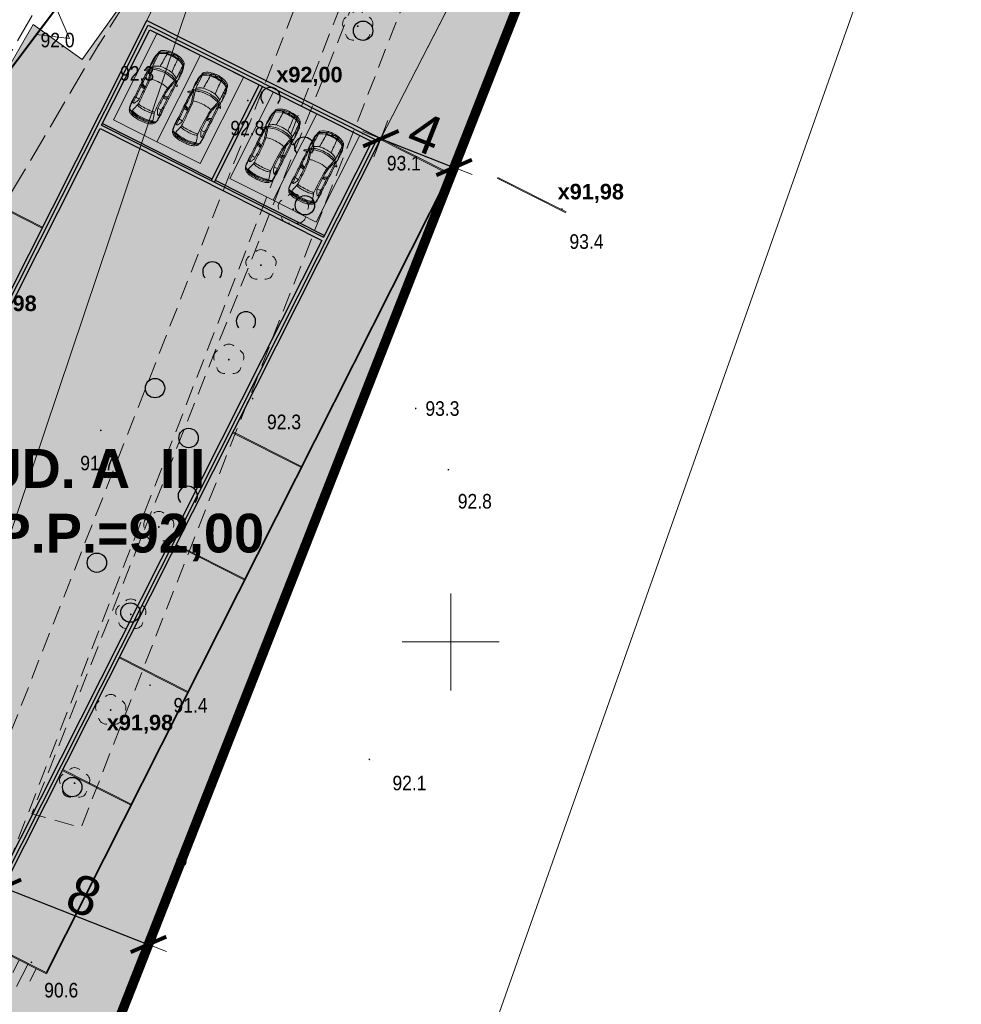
# Model space of a CAD drawing. Header units: metres. Extents: x 6539540 to 6543249, y 5894370 to 5895874.
# Tile 64 of 91: x 6542243 to 6542291, y 5895080 to 5895131. Entities that reach past the tile are written whole.
import ezdxf

# ---------------------------------------------------------------- set-up
doc = ezdxf.new("R2010")
doc.units = ezdxf.units.M
for name, pattern in [('1.0_0.5', [1.5, 1, -0.5]), ('1.5_0.5', [2, 1.5, -0.5]), ('219-500', [0]), ('CONTINOUS', [0]), ('DASHED', [0.75, 0.5, -0.25])]:
    doc.linetypes.add(name, pattern=pattern)
for name, color, linetype in [('202-punkt graniczny', 7, 'Continuous'), ('219-działka ewidencyjna', 7, 'Continuous'), ('drzewo liściaste', 7, 'Continuous'), ('jezdnia', 7, 'Continuous'), ('pikieta naturalna', 7, 'Continuous'), ('pikieta naturalna-Atr2', 7, 'Continuous'), ('przewód kanalizacyjny', 7, 'Continuous'), ('Ramki i opis wydruku', 7, 'Continuous'), ('Wstawianie ramki sekcyjnej z opisem', 7, 'Continuous'), ('zadrzewienie  zakrzewienie', 7, 'Continuous')]:
    doc.layers.add(name, color=color, linetype=linetype)
for name, color, linetype, lineweight in [('A-BALKONY', 7, 'Continuous', 9), ('A-BUDYNKI', 1, 'Continuous', 30), ('A-OPIS', 4, 'Continuous', 20), ('A-OZNACZENIA', 7, 'Continuous', 15), ('A-PZT', 4, 'Continuous', 9), ('A-SAMOCHÓD BLOK', 251, 'Continuous', 5), ('A-WYMIAR', 8, 'Continuous', 5), ('SKARPA', 7, 'Continuous', 5)]:
    doc.layers.add(name, color=color, linetype=linetype, lineweight=lineweight)
doc.layers.add('A-ZIELŃ - PROJ -B', color=7, linetype='Continuous', lineweight=13, true_color=0x91c200)
doc.styles.add('ARIAL', font='arial.ttf')
doc.styles.add('Arial Narrow', font='ARIALN.TTF')
doc.dimstyles.new('A-PZT', dxfattribs={"dimtxt": 2, "dimasz": 0.1, "dimexe": 0, "dimexo": 0.625, "dimgap": 0.1, "dimtad": 1, "dimdec": 0, "dimtxsty": 'ARIAL', "dimblk": 'ZNACZNIK-A', "dimcen": -1, "dimclrt": 9, "dimadec": 0, "dimazin": 0, "dimtfac": 1, "dimtdec": 0, "dimtmove": 0, "dimatfit": 3, "dimldrblk": 'ZNACZNIK-A', "dimfxl": 1, "dimfxlon": 1, "dimarcsym": 0})

# ---------------------------------------------------------------- blocks, each defined once
blk = doc.blocks.new('samochod')
at = {"linetype": 'ByBlock'}
for points in [[(-3.845, 0.403, -0.086767), (-3.744, 0.626)], [(-3.753, 0.478, -0.151008), (-3.718, 0.538, -0.20352), (-3.604, 0.559)], [(-3.744, 0.626, -0.214566), (-3.594, 0.732)], [(-3.742, 0.237, -0.075801), (-3.663, 0.56)], [(-3.711, 0.542, -0.03042), (-3.594, 0.732)], [(-3.589, 0.733, -0.057635), (-3.587, 0.723, -0.143867), (-3.595, 0.694, 0.025995), (-3.663, 0.56)], [(-3.658, 0.414, -0.066429), (-3.604, 0.559)], [(-3.604, 0.559, -0.009121), (-3.274, 0.463)], [(-3.526, 0.76, 0.131207), (-3.594, 0.732, -0.02454), (-3.568, 0.735)], [(-3.568, 0.735, 0.083003), (-3.544, 0.742, -0.085883), (-3.525, 0.747)], [(-3.526, 0.76, -0.024586), (-3.235, 0.782)], [(-3.525, 0.747, -0.01452), (-3.108, 0.768)], [(-3.235, 0.782, -0.020587), (-2.974, 0.782)], [(-3.21, 0.639, -0.148654), (-3.222, 0.656, -0.071376), (-3.227, 0.697, -0.270727), (-3.192, 0.752, -0.055729), (-3.108, 0.768)], [(-2.904, 0.703, -0.001842), (-3.227, 0.697)], [(-3.027, 0.536, -0.023787), (-3.21, 0.639)], [(-3.108, 0.768, -0.000044), (-2.733, 0.774)], [(-2.924, 0.512, -0.092739), (-3.027, 0.536)], [(-2.974, 0.782, -0.059494), (-2.885, 0.772)], [(-2.924, 0.512, -0.014545), (-2.904, 0.703)], [(-2.322, 0.508, -0.011512), (-2.924, 0.512)], [(-2.904, 0.703, -0.00739), (-2.303, 0.719)], [(-2.733, 0.774, -0.007797), (-1.435, 0.781)], [(-2.322, 0.508, -0.040671), (-2.303, 0.719)], [(-2.054, 0.517, -0.0247), (-2.322, 0.508)], [(-1.366, 0.72, -0.000836), (-2.303, 0.719)], [(-2.27, 0.508, -0.074158), (-2.216, 0.719)], [(-2.216, 0.719, -0.072307), (-2.208, 0.782)], [(-2.216, 0.509, -0.136307), (-2.131, 0.719)], [(-1.765, 0.55, -0.048139), (-2.054, 0.517)], [(-1.519, 0.618, -0.029786), (-1.765, 0.55)], [(-1.246, 0.63, -0.014658), (-1.756, 0.488)], [(-1.519, 0.618, -0.011382), (-1.385, 0.659)], [(-1.467, 0.861, -0.063774), (-1.471, 0.873, -0.310485), (-1.468, 0.879, -0.207869), (-1.438, 0.884, -0.195671), (-1.38, 0.846)], [(-1.467, 0.861, -0.010692), (-1.435, 0.781)], [(-1.435, 0.781, -0.010577), (-1.418, 0.755)], [(-1.337, 0.778, -0.150692), (-1.331, 0.745, -0.22621), (-1.344, 0.727, -0.440783), (-1.385, 0.732, 0.032607), (-1.393, 0.742, 0.151689), (-1.405, 0.747, -0.172986), (-1.418, 0.755)], [(-1.251, 0.704, -0.02526), (-1.385, 0.659)], [(-1.38, 0.846, -0.026137), (-1.337, 0.778)], [(-1.356, 0.721, -0.008977), (-1.225, 0.723)], [(-1.337, 0.778, -0.000092), (-1.14, 0.774)], [(-1.2, 0.776, -0.144479), (-1.225, 0.723, -0.158201), (-1.251, 0.704, -0.261552), (-1.184, 0.647)], [(-1.246, 0.63, -0.052229), (-1.108, 0.659)], [(-1.246, 0.63, -0.033776), (-1.158, 0.323)], [(-1.184, 0.647, -0.025435), (-1.092, 0.409)], [(-1.049, 0.789, 0.074273), (-1.111, 0.781, -0.077451), (-1.14, 0.774)], [(-0.866, 0.745, -0.003792), (-1.111, 0.781)], [(-1.108, 0.659, -0.02265), (-0.355, 0.659)], [(-1.108, 0.659, -0.106414), (-0.934, 0.309)], [(-1.049, 0.789, -0.031437), (-0.573, 0.775)], [(-0.622, 0.734, -0.04276), (-0.866, 0.745)], [(-0.622, 0.734, -0.010625), (-0.469, 0.735)], [(-0.573, 0.775, -0.108434), (-0.478, 0.749)], [(-0.567, 0.735, -0.009371), (-0.423, 0.705)], [(-0.427, 0.732, -0.050532), (-0.478, 0.749)], [(-0.469, 0.735, -0.140163), (-0.323, 0.691)], [(-0.423, 0.705, -0.164454), (-0.355, 0.659)], [(-0.157, 0.598, 0.185107), (-0.267, 0.69, 0.035184), (-0.319, 0.705, -0.026619), (-0.37, 0.715)], [(-0.355, 0.659, -0.069164), (-0.199, 0.315)], [(-0.355, 0.659, -0.0034), (-0.293, 0.655)], [(-0.323, 0.691, -0.221012), (-0.293, 0.655, -0.221465), (-0.273, 0.644)], [(-0.273, 0.644, -0.072322), (-0.228, 0.569)], [(-0.228, 0.569, -0.048767), (-0.12, 0.316)], [(-0.157, 0.598, -0.0874), (-0.034, 0.288)], [(-3.865, -0.357, -0.047545), (-3.881, 0.12)], [(-3.881, 0.12, -0.046432), (-3.845, 0.403)], [(-3.782, -0.429, -0.045655), (-3.815, 0.035)], [(-3.815, 0.035, -0.069567), (-3.753, 0.478)], [(-3.756, -0.153, -0.03739), (-3.742, 0.237)], [(-3.7, -0.164, -0.025101), (-3.697, 0.153)], [(-3.697, 0.153, -0.049186), (-3.658, 0.414)], [(-3.306, -0.111, -0.023987), (-3.303, 0.139)], [(-3.303, 0.139, -0.055283), (-3.275, 0.328)], [(-3.275, 0.328, -0.08092), (-3.228, 0.451)], [(-3.162, 0.44, -0.04986), (-3.274, 0.463)], [(-3.2, 0.077, -0.027749), (-3.191, 0.262)], [(-3.194, -0.273, -0.015916), (-3.2, 0.077)], [(-3.191, 0.262, -0.036078), (-3.162, 0.44)], [(-2.022, 0.455, -0.022943), (-3.162, 0.44)], [(-1.756, 0.488, -0.038309), (-2.022, 0.455)], [(-1.756, 0.488, -0.069454), (-1.683, 0.058)], [(-1.683, 0.058, -0.028718), (-1.697, -0.294)], [(-1.158, 0.323, -0.050434), (-1.12, -0.003)], [(-1.092, 0.409, -0.043901), (-1.045, 0.095, -0.044281), (-1.065, -0.34)], [(-0.934, 0.309, -0.003031), (-0.205, 0.276)], [(-0.934, 0.309, -0.045434), (-0.904, -0.007)], [(-0.205, 0.276, -0.097155), (-0.205, 0.307, -0.386555), (-0.19, 0.317)], [(-0.205, 0.276, -0.0578), (-0.189, -0.177)], [(-0.125, 0.317, -0.002729), (-0.19, 0.317)], [(-0.079, 0.245, -0.056833), (-0.055, -0.104, -0.05748), (-0.081, -0.297, -0.273517), (-0.113, -0.326, -0.102252), (-0.159, -0.327, -0.410268), (-0.167, -0.314)], [(-0.164, 0.257, -0.412403), (-0.155, 0.268, -0.04832), (-0.12, 0.268)], [(-0.154, 0.186, -0.024324), (-0.164, 0.257)], [(-0.154, 0.186, -0.038325), (-0.14, 0.045)], [(-0.104, -0.053, -0.333292), (-0.126, -0.063, -0.187408), (-0.141, -0.045, -0.249949), (-0.134, 0.003, -0.466261), (-0.109, 0.004)], [(-0.142, -0.112, -0.224058), (-0.124, -0.079, 0.248738), (-0.099, -0.025, 0.201797), (-0.113, 0.009, 0.031757), (-0.129, 0.025, -0.205428), (-0.14, 0.045)], [(-0.125, 0.317, -0.206416), (-0.113, 0.312, -0.160758), (-0.079, 0.245, 0.264367), (-0.12, 0.268)], [(-0.033, -0.325, -0.030488), (-0.028, -0.303, -0.188814), (-0.021, -0.296, 0.228799), (-0.017, -0.29, 0.088511), (-0.034, 0.288)], [(-3.773, -0.644, -0.097364), (-3.865, -0.357)], [(-3.598, -0.621, -0.028852), (-3.659, -0.626, -0.238579), (-3.731, -0.588, -0.076908), (-3.782, -0.429)], [(-3.663, -0.626, -0.085045), (-3.756, -0.153)], [(-3.653, -0.496, -0.061057), (-3.7, -0.164)], [(-3.605, -0.622, -0.061423), (-3.653, -0.496)], [(-3.274, -0.398, -0.05608), (-3.306, -0.111)], [(-3.226, -0.514, -0.057469), (-3.274, -0.398)], [(-3.226, -0.514, -0.028554), (-3.16, -0.504)], [(-3.173, -0.444, -0.054545), (-3.194, -0.273)], [(-3.173, -0.444, -0.026335), (-3.16, -0.504)], [(-3.067, -0.5, -0.002882), (-3.16, -0.504)], [(-3.067, -0.5, -0.018223), (-2.922, -0.498)], [(-2.922, -0.498, -0.013192), (-2.272, -0.505)], [(-2.272, -0.505, -0.010542), (-1.968, -0.516)], [(-1.697, -0.294, -0.062438), (-1.758, -0.547)], [(-1.065, -0.34, -0.083043), (-1.184, -0.698, -0.115072), (-1.199, -0.727, -0.131027), (-1.254, -0.76)], [(-1.173, -0.458, -0.002822), (-1.224, -0.617)], [(-1.12, -0.003, -0.064077), (-1.173, -0.458)], [(-0.931, -0.366, -0.069646), (-1.006, -0.558)], [(-0.904, -0.007, -0.058944), (-0.931, -0.366)], [(-0.206, -0.329, -0.000499), (-0.931, -0.366)], [(-0.419, -0.755, 0.173892), (-0.355, -0.708), (-0.254, -0.514), (-0.2, -0.376, -0.370172), (-0.207, -0.367, -0.021207), (-0.206, -0.329)], [(-0.033, -0.325, -0.123354), (-0.183, -0.687, -0.112933), (-0.224, -0.724)], [(-0.121, -0.372, -0.040782), (-0.219, -0.604)], [(-0.189, -0.177, -0.005188), (-0.206, -0.329)], [(-0.081, -0.297, -0.157355), (-0.112, -0.366, -0.154019), (-0.131, -0.375, -0.066139), (-0.2, -0.376)], [(-0.167, -0.314, -0.015195), (-0.157, -0.255)], [(-0.142, -0.112, -0.049669), (-0.157, -0.255)], [(-3.648, -0.777, -0.177659), (-3.773, -0.644)], [(-3.596, -0.793, -0.052549), (-3.7, -0.616)], [(-3.603, -0.742, -0.038252), (-3.663, -0.626)], [(-3.528, -0.808, -0.043571), (-3.648, -0.777)], [(-3.526, -0.821, -0.05741), (-3.618, -0.787)], [(-3.603, -0.742, -0.047596), (-3.59, -0.773, -0.161953), (-3.59, -0.795)], [(-3.529, -0.603, -0.043946), (-3.598, -0.621)], [(-3.529, -0.603, -0.000396), (-3.404, -0.565)], [(-3.117, -0.829, -0.023587), (-3.528, -0.808)], [(-3.144, -0.846, -0.036924), (-3.526, -0.821)], [(-3.404, -0.565, -0.014931), (-3.226, -0.514)], [(-3.117, -0.829, -0.073037), (-3.186, -0.816, -0.291727), (-3.226, -0.755, -0.067754), (-3.226, -0.725, -0.181529), (-3.219, -0.709, -0.036293), (-3.186, -0.685)], [(-2.906, -0.766, -0.00651), (-3.226, -0.755)], [(-3.186, -0.685, -0.028446), (-3.044, -0.606)], [(-2.935, -0.841, -0.028742), (-3.144, -0.846)], [(-2.883, -0.829, -0.016497), (-3.117, -0.829)], [(-3.044, -0.606, -0.133615), (-2.922, -0.576)], [(-2.883, -0.829, -0.064683), (-2.935, -0.841)], [(-2.922, -0.576, -0.009387), (-2.446, -0.569)], [(-2.906, -0.766, -0.042618), (-2.922, -0.576)], [(-2.345, -0.776, -0.001728), (-2.906, -0.766)], [(-2.209, -0.84, -0.005136), (-2.883, -0.829)], [(-2.446, -0.569, -0.001961), (-2.272, -0.568)], [(-2.345, -0.776, -0.006523), (-2.22, -0.779)], [(-2.305, -0.777, -0.022039), (-2.323, -0.568)], [(-2.22, -0.779, -0.032124), (-2.272, -0.568)], [(-2.212, -0.568, -0.001167), (-2.272, -0.568)], [(-1.366, -0.776, -0.003753), (-2.22, -0.779)], [(-2.209, -0.84, -0.072991), (-2.22, -0.779)], [(-2.128, -0.779, -0.145618), (-2.212, -0.568)], [(-2.212, -0.568, -0.005063), (-1.954, -0.58)], [(-1.427, -0.836, -0.008124), (-2.209, -0.84)], [(-1.968, -0.516, -0.043726), (-1.758, -0.547)], [(-1.954, -0.58, -0.033301), (-1.787, -0.604)], [(-1.787, -0.604, -0.028148), (-1.313, -0.736)], [(-1.758, -0.547, -0.013161), (-1.537, -0.601)], [(-1.338, -0.658, -0.009379), (-1.537, -0.601)], [(-1.425, -0.988, -0.157143), (-1.448, -0.996, -0.128297), (-1.469, -0.99, -0.435507), (-1.472, -0.982)], [(-1.472, -0.982, -0.005559), (-1.463, -0.954, 0.018614), (-1.427, -0.836, -0.351981), (-1.402, -0.806, 0.208805), (-1.387, -0.789, -0.232118), (-1.366, -0.776, -0.401838), (-1.332, -0.802, -0.109), (-1.336, -0.832, -0.027837), (-1.363, -0.893)], [(-1.363, -0.893, -0.042444), (-1.398, -0.953, -0.091819), (-1.425, -0.988)], [(-1.225, -0.778, -0.018407), (-1.356, -0.777)], [(-1.184, -0.698, -0.016084), (-1.338, -0.658)], [(-1.083, -0.826, -0.010573), (-1.336, -0.832)], [(-1.313, -0.736, -0.081688), (-1.225, -0.778)], [(-1.241, -0.685, -0.04411), (-1.224, -0.617)], [(-1.225, -0.778, -0.16708), (-1.197, -0.83)], [(-1.066, -0.715, -0.041205), (-1.184, -0.698)], [(-1.034, -0.845, -0.097298), (-1.144, -0.828)], [(-1.006, -0.558, -0.026786), (-1.107, -0.712)], [(-0.963, -0.814, -0.045059), (-1.083, -0.826)], [(-0.88, -0.719, -0.008334), (-1.066, -0.715)], [(-0.528, -0.819, -0.047904), (-1.034, -0.845)], [(-0.963, -0.814, -0.043371), (-0.712, -0.785)], [(-0.355, -0.708, -0.009671), (-0.88, -0.719)], [(-0.712, -0.785, -0.009671), (-0.529, -0.787)], [(-0.419, -0.755, -0.022285), (-0.569, -0.786)], [(-0.44, -0.782, -0.026846), (-0.529, -0.787)], [(-0.453, -0.793, -0.048661), (-0.528, -0.819)], [(-0.453, -0.793, -0.046674), (-0.392, -0.771)], [(-0.327, -0.745, -0.075629), (-0.44, -0.782)], [(-0.392, -0.771, -0.012975), (-0.324, -0.759)], [(-0.355, -0.708, 0.046387), (-0.294, -0.706, -0.26176), (-0.327, -0.745)], [(-0.224, -0.724, -0.063708), (-0.324, -0.759)], [(-0.271, -0.692, -0.180579), (-0.294, -0.706)], [(-0.219, -0.604, -0.062284), (-0.271, -0.692)]]:
    blk.add_lwpolyline(points, format="xyb", dxfattribs=at)
blk = doc.blocks.new('*U88')
at = {"layer": 'A-OZNACZENIA', "color": 22, "true_color": 0xe21d1d}
blk.add_lwpolyline([(0, 0.747), (0.862, -0.747), (-0.862, -0.747)], close=True, dxfattribs=at)
blk = doc.blocks.new('*U148')
at = {"layer": 'A-OZNACZENIA', "color": 0, "linetype": 'ByBlock', "lineweight": -2, "transparency": 16777216, "rotation": 179.9999999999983}
blk.add_blockref('*U88', (0, 0), dxfattribs=at)
blk = doc.blocks.new('*U149')
at = {"layer": 'A-OZNACZENIA', "color": 0, "linetype": 'ByBlock', "lineweight": -2, "transparency": 16777216}
for p in [(0, 0), (5.436, 0), (10.872, 0), (16.308, 0)]:
    blk.add_blockref('*U148', p, dxfattribs=at)
blk = doc.blocks.new('ZNACZNIK-A')
at = {"color": 0}
for p, q in [((0, 10), (0, -10)), ((-10, 0), (10, 0))]:
    blk.add_line(p, q, dxfattribs=at)
at = {"color": 0, "const_width": 2}
blk.add_lwpolyline([(7.07, 7.07), (-7.07, -7.07)], dxfattribs=at)
blk = doc.blocks.new('*D100')
at = {"layer": 'A-WYMIAR', "color": 0, "lineweight": -2, "transparency": 16777216}
blk.add_line((6542261.35, 5895124.565), (6542264.939, 5895123.153), dxfattribs=at)
at = {"layer": 'Defpoints', "color": 0, "transparency": 16777216}
for p in [(6542261.257, 5895124.602), (6542265.032, 5895123.116), (6542265.032, 5895123.116)]:
    blk.add_point(p, dxfattribs=at)
at = {"layer": 'A-WYMIAR', "color": 0, "lineweight": -2, "transparency": 16777216, "xscale": 0.1, "yscale": 0.1, "zscale": 0.1}
for p, rotation in [((6542261.257, 5895124.602), 158.5210692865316), ((6542265.032, 5895123.116), 338.5210692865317)]:
    blk.add_blockref('ZNACZNIK-A', p, dxfattribs=dict(at, rotation=rotation))
at = {"layer": 'A-WYMIAR', "color": 9, "transparency": 16777216, "insert": (6542263.547, 5895124.883), "char_height": 2, "attachment_point": 5, "rotation": 338.5211, "style": 'ARIAL'}
blk.add_mtext('4', dxfattribs=at)
blk = doc.blocks.new('*D106')
at = {"layer": 'A-WYMIAR', "color": 0, "lineweight": -2, "transparency": 16777216}
blk.add_line((6542241.878, 5895085.961), (6542249.175, 5895083.09), dxfattribs=at)
at = {"layer": 'Defpoints', "color": 0, "transparency": 16777216}
for p in [(6542241.791, 5895086.013), (6542249.268, 5895083.054), (6542249.274, 5895083.069)]:
    blk.add_point(p, dxfattribs=at)
at = {"layer": 'A-WYMIAR', "color": 0, "lineweight": -2, "transparency": 16777216, "xscale": 0.1, "yscale": 0.1, "zscale": 0.1}
for p, rotation in [((6542241.785, 5895085.998), 158.5210692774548), ((6542249.268, 5895083.054), 338.5210692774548)]:
    blk.add_blockref('ZNACZNIK-A', p, dxfattribs=dict(at, rotation=rotation))
at = {"layer": 'A-WYMIAR', "color": 9, "transparency": 16777216, "insert": (6542245.937, 5895085.569), "char_height": 2, "attachment_point": 5, "rotation": 338.5211, "style": 'ARIAL'}
blk.add_mtext('8', dxfattribs=at)
blk = doc.blocks.new('*U90')
at = {"layer": 'SKARPA'}
for points in [[(-0.246, 0.641), (-0.246, -0.641)], [(0.246, 0.641), (0.246, -0.072)]]:
    blk.add_lwpolyline(points, dxfattribs=at)
blk = doc.blocks.new('*U91')
at = {"layer": 'A-PZT', "color": 0, "linetype": 'ByBlock', "lineweight": -2, "transparency": 16777216}
for p in [(0, 0), (0.982, 0), (1.964, 0), (2.947, 0), (3.929, 0), (4.911, 0), (5.893, 0), (6.876, 0), (7.858, 0), (8.84, 0), (9.822, 0), (10.805, 0)]:
    blk.add_blockref('*U90', p, dxfattribs=at)
blk = doc.blocks.new('202')
at = {"color": 0, "linetype": 'Continuous', "lineweight": 0}
blk.add_circle((0, 0), 0.25, dxfattribs=at)
blk = doc.blocks.new('PW01')
at = {"linetype": 'Continuous', "lineweight": 13}
h = blk.add_hatch(color=0, dxfattribs=at)
edge = h.paths.add_edge_path()
edge.add_arc((0, 0), 0.045, 0, 360)
blk = doc.blocks.new('OTZK1')
at = {"color": 0, "linetype": 'Continuous'}
blk.add_circle((0, 0), 0.5, dxfattribs=at)
blk = doc.blocks.new('OTZK2')
at = {"color": 0, "linetype": 'Continuous'}
blk.add_arc((0, 0), 0.5, 318.85, 221.162, dxfattribs=at)
blk = doc.blocks.new('OP021')
at = {"linetype": 'Continuous', "lineweight": 13}
h = blk.add_hatch(color=0, dxfattribs=at)
edge = h.paths.add_edge_path()
edge.add_arc((0, 0), 0.05, 0, 360)
at = {"color": 0, "linetype": 'Continuous', "lineweight": 13}
for centre, start, end in [((0, 0.4), 49.272, 130.728), ((-0.38, 0.124), 121.308, 202.548), ((0.38, 0.124), 337.452, 58.692), ((-0.235, -0.324), 193.221, 274.871), ((0.235, -0.324), 265.129, 346.779)]:
    blk.add_arc(centre, 0.4, start, end, dxfattribs=at)
blk = doc.blocks.new('NOWA MAPA')
at = {"layer": '219-działka ewidencyjna', "color": 7, "linetype": '219-500', "lineweight": 18, "flags": 128}
for points in [[(147.09, 162.93), (113.93, 78.64)], [(113.93, 78.64), (105.14, 56.33)]]:
    blk.add_lwpolyline(points, dxfattribs=at)
at = {"layer": 'jezdnia', "color": 7, "linetype": '1.5_0.5', "lineweight": 18, "flags": 128}
blk.add_lwpolyline([(61.2, 36.22), (70.48, 48.51), (78.39, 63.91), (83.33, 76.62), (89.55, 91.99), (97.77, 107.65), (106.31, 122.37), (115.59, 138.03), (119.53, 136.35), (109.66, 120.73), (100.71, 105.6), (92.61, 90.71), (87.29, 74.98), (81.92, 62.62), (74.5, 47.13), (61.98, 30.76), (57.37, 21.6)], close=True, dxfattribs=at)
at = {"layer": 'przewód kanalizacyjny', "color": 34, "linetype": 'Continuous', "lineweight": 18, "flags": 128}
blk.add_lwpolyline([(66.185, 18.63), (66.82, 19.67), (67.05, 20.05), (67.27, 20.43), (96.98, 71.65), (97.2, 72.03), (97.34, 72.45), (132.11, 175.86), (132.26, 176.28), (132.65, 176.51), (177.437, 204.1)], dxfattribs=at)
at = {"layer": 'Ramki i opis wydruku', "color": 7, "linetype": 'Continuous', "lineweight": 13, "flags": 128}
blk.add_lwpolyline([(187.14, 260.86), (190.14, 240.04), (107.02, 4.87), (25.14, 32.46), (88.95, 146.05), (120.6, 262.93)], close=True, dxfattribs=at)
at = {"layer": 'Wstawianie ramki sekcyjnej z opisem', "color": 7, "linetype": 'Continuous', "lineweight": 13, "flags": 128}
for points in [[(127.83, 87.46), (127.83, 92.46)], [(125.33, 89.96), (130.33, 89.96)]]:
    blk.add_lwpolyline(points, dxfattribs=at)
at = {"layer": 'zadrzewienie  zakrzewienie', "color": 7, "linetype": '1.0_0.5', "lineweight": 18, "flags": 128}
for points in [[(161.12, 221.8), (136.74, 158.01), (124.54, 128.96), (80.05, 13.96), (77.49, 14.82), (122.57, 129.76), (134.12, 158.17), (158.49, 222.34)], [(134.08, 151.37), (136.21, 150.5), (108.76, 80.39), (106.22, 81.1)]]:
    blk.add_lwpolyline(points, close=True, dxfattribs=at)
at = {"layer": '202-punkt graniczny', "color": 7, "linetype": 'Continuous', "lineweight": 18}
blk.add_blockref('202', (113.93, 78.64), dxfattribs=at)
at = {"layer": 'drzewo liściaste', "color": 94, "linetype": 'Continuous', "lineweight": 18}
for p in [(123.03, 121.71), (119.71, 112.28), (118.04, 109.39), (116.38, 104.52), (112.77, 95.89), (111.33, 91.38), (110.29, 86.45), (108.43, 82.68)]:
    blk.add_blockref('OP021', p, dxfattribs=at)
at = {"layer": 'pikieta naturalna', "color": 7, "linetype": 'Continuous', "lineweight": 13}
for p in [(109.66, 120.73), (117.36, 117.88), (123.29, 116.17), (133.56, 112.28), (117.61, 102.51), (126.02, 102), (109.78, 100.87), (127.71, 98.84), (112.32, 87.73), (123.63, 83.9), (106.2, 73.44)]:
    blk.add_blockref('PW01', p, dxfattribs=at)
at = {"layer": 'zadrzewienie  zakrzewienie', "color": 7, "linetype": 'Continuous', "lineweight": 18}
for name, p in [('OTZK1', (123.306, 121.476)), ('OTZK2', (118.534, 118.057)), ('OTZK2', (120.264, 115.487)), ('OTZK1', (120.306, 112.476)), ('OTZK2', (115.534, 109.057)), ('OTZK2', (117.264, 106.487)), ('OTZK1', (112.576, 103.046)), ('OTZK1', (114.306, 100.476)), ('OTZK2', (114.264, 97.487)), ('OTZK1', (109.576, 94.046)), ('OTZK1', (111.306, 91.476)), ('OTZK1', (108.306, 82.476))]:
    blk.add_blockref(name, p, dxfattribs=at)
at = {"layer": 'pikieta naturalna-Atr2', "color": 7, "width": 0.9}
for s, p in [('92.0', (106.67, 120.62)), ('92.3', (110.77, 118.9)), ('92.8', (116.46, 116.08)), ('93.1', (124.53, 114.27)), ('93.4', (133.95, 110.23)), ('93.3', (126.52, 101.62)), ('92.3', (118.35, 100.93)), ('91.7', (108.72, 98.81)), ('92.8', (128.19, 96.84)), ('91.4', (113.53, 86.32)), ('92.1', (124.82, 82.31)), ('90.6', (106.86, 71.63))]:
    blk.add_text(s, height=0.75, dxfattribs=at).set_placement(p)
blk = doc.blocks.new('deweloper')
at = {"layer": 'A-BUDYNKI', "true_color": 0xc7c8ca, "transparency": 33554610}
h = blk.add_hatch(color=9, dxfattribs=at)
h.dxf.hatch_style = 1
h.paths.add_polyline_path([(6542235.809, 5895104.174), (6542249.185, 5895130.691), (6542261.256, 5895124.602), (6542241.791, 5895086.013), (6542219.899, 5895097.057), (6542225.988, 5895109.128)])
at = {"layer": 'A-ZIELŃ - PROJ -B', "true_color": 0x1e9a13, "transparency": 33554559}
h = blk.add_hatch(color=84, dxfattribs=at)
h.dxf.hatch_style = 1
h.paths.add_polyline_path([(6542231.648, 5895125.306), (6542236.732, 5895130.961), (6542238.85, 5895133.738), (6542242.1, 5895131.368), (6542232.367, 5895114.439), (6542228.112, 5895116.885), (6542233.879, 5895123.301)], flags=17)
h.paths.add_polyline_path([(6542209.319, 5895096.015), (6542211.279, 5895095.026), (6542217.519, 5895107.346), (6542228.441, 5895119.495), (6542227.303, 5895120.473), (6542216.522, 5895108.481)], flags=17)
h.paths.add_polyline_path([(6542273.98, 5895163.161), (6542274.962, 5895162.792), (6542278.487, 5895172.192), (6542277.192, 5895172.631)])
h.paths.add_polyline_path([(6542264.51, 5895166.372), (6542263.274, 5895167.258), (6542263.992, 5895168.261), (6542267.453, 5895175.934), (6542267.722, 5895175.843)])
h.paths.add_polyline_path([(6542273.451, 5895189.739), (6542273.379, 5895189.763), (6542272.432, 5895186.971), (6542269.519, 5895180.513), (6542270.239, 5895180.269)])
h.paths.add_polyline_path([(6542279.71, 5895177.057), (6542280.237, 5895176.859), (6542283.757, 5895186.244), (6542282.921, 5895186.527)], flags=17)
h.paths.add_polyline_path([(6542284.527, 5895191.262), (6542285.502, 5895190.897), (6542289.026, 5895200.296), (6542287.739, 5895200.732)], flags=17)
h.paths.add_polyline_path([(6542289.345, 5895205.467), (6542290.766, 5895204.934), (6542294.296, 5895214.347), (6542292.557, 5895214.937)], flags=17)
h.paths.add_polyline_path([(6542278.943, 5895158.469), (6542278.715, 5895158.561), (6542261.256, 5895124.602), (6542241.791, 5895086.013), (6542219.899, 5895097.057), (6542225.988, 5895109.128), (6542235.809, 5895104.174), (6542236.62, 5895105.781), (6542233.055, 5895107.579), (6542232.006, 5895112.916), (6542227.086, 5895115.744), (6542218.767, 5895106.491), (6542212.618, 5895094.35), (6542232.331, 5895084.407), (6542228.177, 5895076.172), (6542233.232, 5895073.622), (6542234.546, 5895076.227), (6542242.627, 5895072.151), (6542239.511, 5895065.964), (6542231.427, 5895070.044), (6542232.556, 5895072.283), (6542227.501, 5895074.833), (6542222.845, 5895065.601), (6542217.778, 5895063.735), (6542234.195, 5895055.454), (6542228.107, 5895043.382), (6542197.287, 5895058.929), (6542211.482, 5895087.072), (6542223.554, 5895080.982), (6542216.242, 5895066.487), (6542218.407, 5895065.395), (6542221.817, 5895066.894), (6542230.316, 5895083.743), (6542208.567, 5895094.714), (6542200.151, 5895080.148), (6542196.632, 5895073.611), (6542187.346, 5895056.079), (6542230.162, 5895034.481), (6542242.172, 5895065.021)])
h.paths.add_polyline_path([(6542278.943, 5895158.469), (6542304.992, 5895224.671), (6542286.299, 5895227.619), (6542295.767, 5895224.408), (6542294.161, 5895219.673), (6542300.79, 5895217.425), (6542278.716, 5895158.56)])
h.paths.add_polyline_path([(6542233.455, 5895113.321), (6542243.326, 5895130.491), (6542245.842, 5895128.688), (6542249.628, 5895133.971), (6542250.464, 5895133.371), (6542249.185, 5895130.691), (6542237.331, 5895107.191), (6542234.366, 5895108.687)], flags=17)
h.paths.add_polyline_path([(6542270.517, 5895155.907), (6542271.401, 5895155.272), (6542266.843, 5895146.235), (6542264.687, 5895147.781)], flags=17)
h.paths.add_polyline_path([(6542263.812, 5895142.259), (6542264.468, 5895141.789), (6542258.643, 5895133.661), (6542257.987, 5895134.131)], flags=17)
at = {"layer": 'A-ZIELŃ - PROJ -B', "true_color": 0x58ba48, "transparency": 33554559}
h = blk.add_hatch(dxfattribs=at)
h.set_pattern_fill('AR-CONC', color=85, scale=0.1)
h.set_pattern_definition([(50, (314.86225, -51.34885), (0.7172601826, -0.062752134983), [0.075, -0.825]), (355, (314.86225, -51.34885), (-0.13875133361, 0.7521921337), [0.06, -0.66]), (100.45144446, (314.922, -51.3541), (0.578508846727, 0.68943999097), [0.063740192, -0.701142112]), (46.1842, (314.86225, -51.14885), (1.06724133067, -0.16551928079), [0.1125, -1.2375]), (96.63563549, (314.9512, -51.1626), (0.93466194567, 0.97411860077), [0.095610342, -1.05171376]), (351.18416399, (314.8622, -51.1489), (0.93466194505, 0.97411860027), [0.09, -0.990000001]), (21, (314.96225, -51.19885), (0.59690705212, -0.402618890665), [0.075, -0.825]), (326, (314.96225, -51.19885), (0.24331533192, 0.725150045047), [0.06, -0.66]), (71.45144474, (315.012, -51.2324), (0.84022237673, 0.322531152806), [0.06374019, -0.701142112]), (37.5, (314.86225, -51.34885), (0.012159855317, 0.332893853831), [0, -0.652, 0, -0.67, 0, -0.6625]), (7.5, (314.86225, -51.34885), (0.263069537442, 0.394411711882), [0, -0.382, 0, -0.637, 0, -0.2525]), (327.5, (314.63925, -51.34885), (0.5338224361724, -0.022554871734), [0, -0.25, 0, -0.78, 0, -1.035]), (317.5, (314.53925, -51.34885), (0.583186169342, 0.100104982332), [0, -0.325, 0, -0.518, 0, -0.735])])
h.paths.add_polyline_path([(6542249.185, 5895130.691), (6542250.456, 5895133.36), (6542242.721, 5895138.926), (6542245.746, 5895142.95), (6542258.643, 5895133.661), (6542264.468, 5895141.789), (6542251.62, 5895150.997), (6542254.537, 5895155.064), (6542266.843, 5895146.235), (6542271.401, 5895155.272), (6542260.366, 5895163.202), (6542263.274, 5895167.258), (6542264.51, 5895166.372), (6542274.962, 5895162.792), (6542278.487, 5895172.192), (6542267.445, 5895175.936), (6542269.512, 5895180.515), (6542280.279, 5895176.843), (6542283.757, 5895186.244), (6542273.379, 5895189.763), (6542274.985, 5895194.498), (6542285.502, 5895190.897), (6542289.026, 5895200.296), (6542278.197, 5895203.968), (6542279.803, 5895208.703), (6542290.766, 5895204.934), (6542294.296, 5895214.347), (6542283.015, 5895218.174), (6542284.621, 5895222.909), (6542300.79, 5895217.425), (6542278.72, 5895158.571), (6542261.256, 5895124.602)])
at = {"layer": 'A-BALKONY'}
for points in [[(6542261.256, 5895124.602), (6542264.828, 5895122.8), (6542244.012, 5895081.533), (6542214.976, 5895096.179), (6542220.223, 5895106.581), (6542226.368, 5895113.416), (6542231.403, 5895110.876), (6542231.627, 5895109.738), (6542230.238, 5895106.984)], [(6542261.234, 5895124.557), (6542264.764, 5895122.776), (6542243.985, 5895081.603), (6542215.044, 5895096.202), (6542220.265, 5895106.552), (6542226.38, 5895113.354), (6542231.359, 5895110.842), (6542231.575, 5895109.745), (6542230.193, 5895107.006)], [(6542267.259, 5895122.561), (6542270.787, 5895120.781)], [(6542267.281, 5895122.605), (6542270.81, 5895120.825)], [(6542238.619, 5895109.745), (6542235.048, 5895111.546), (6542240.239, 5895121.836), (6542243.81, 5895120.035)], [(6542238.642, 5895109.789), (6542235.115, 5895111.568), (6542240.261, 5895121.769), (6542243.787, 5895119.99)], [(6542253.607, 5895109.437), (6542257.134, 5895107.657)], [(6542253.629, 5895109.481), (6542257.157, 5895107.702)], [(6542250.679, 5895103.633), (6542254.206, 5895101.855)], [(6542250.702, 5895103.678), (6542254.228, 5895101.899)], [(6542247.752, 5895097.83), (6542251.277, 5895096.052)], [(6542247.775, 5895097.875), (6542251.3, 5895096.096)], [(6542244.825, 5895092.026), (6542248.349, 5895090.249)], [(6542244.847, 5895092.071), (6542248.371, 5895090.293)]]:
    blk.add_lwpolyline(points, dxfattribs=at)
at = {"layer": 'A-BUDYNKI', "color": 7}
for points in [[(6542235.809, 5895104.174), (6542249.185, 5895130.691), (6542261.256, 5895124.602), (6542241.791, 5895086.013), (6542219.899, 5895097.057), (6542225.988, 5895109.128)], [(6542235.884, 5895103.945), (6542249.26, 5895130.462), (6542261.028, 5895124.527), (6542241.716, 5895086.241), (6542220.127, 5895097.132), (6542226.063, 5895108.899)]]:
    blk.add_lwpolyline(points, close=True, dxfattribs=at)
for points in [[(6542246.854, 5895125.292), (6542249.34, 5895130.221), (6542260.786, 5895124.447), (6542258.3, 5895119.518)], [(6542254.983, 5895127.374), (6542252.497, 5895122.446)], [(6542255.144, 5895127.293), (6542252.658, 5895122.365)], [(6542258.219, 5895119.358), (6542241.637, 5895086.483), (6542220.369, 5895097.212), (6542226.143, 5895108.657), (6542235.964, 5895103.703), (6542246.773, 5895125.132)], [(6542246.773, 5895125.132), (6542258.219, 5895119.358)], [(6542246.854, 5895125.292), (6542258.3, 5895119.518)], [(6542246.899, 5895125.382), (6542252.542, 5895122.535)], [(6542252.703, 5895122.454), (6542258.345, 5895119.608)]]:
    blk.add_lwpolyline(points, dxfattribs=at)
at = {"layer": 'A-OZNACZENIA', "color": 13, "linetype": 'DASHED', "ltscale": 5, "true_color": 0xd26260, "const_width": 0.5}
blk.add_lwpolyline([(6542230.162, 5895034.481), (6542187.282, 5895056.111), (6542196.632, 5895073.611), (6542199.892, 5895079.701), (6542216.522, 5895108.481), (6542236.732, 5895130.961), (6542248.032, 5895145.991), (6542263.992, 5895168.261), (6542272.432, 5895186.971), (6542286.222, 5895227.631), (6542304.992, 5895224.671), (6542242.172, 5895065.021)], close=True, dxfattribs=at)
at = {"layer": 'A-OZNACZENIA', "color": 22, "true_color": 0xe21d1d, "const_width": 0.1}
blk.add_lwpolyline([(6542192.641, 5895053.408), (6542201.924, 5895070.784), (6542205.136, 5895076.784), (6542221.404, 5895104.936), (6542241.37, 5895127.145), (6542252.869, 5895142.44), (6542263.448, 5895157.202), (6542277.64, 5895155.158)], dxfattribs=at)
blk.add_lwpolyline([(6542192.641, 5895053.408), (6542201.924, 5895070.784), (6542205.136, 5895076.784), (6542221.404, 5895104.936), (6542241.37, 5895127.145), (6542252.869, 5895142.44), (6542263.448, 5895157.202), (6542277.64, 5895155.158)], dxfattribs=at)
at = {"layer": 'A-PZT'}
for points in [[(6542300.79, 5895217.425), (6542278.72, 5895158.571), (6542261.256, 5895124.602), (6542249.185, 5895130.691), (6542250.456, 5895133.36), (6542242.721, 5895138.926), (6542245.746, 5895142.95), (6542258.643, 5895133.661), (6542264.468, 5895141.789), (6542251.62, 5895150.997), (6542254.537, 5895155.064), (6542266.843, 5895146.235), (6542271.401, 5895155.272), (6542260.366, 5895163.202), (6542263.274, 5895167.258)], [(6542261.254, 5895124.603), (6542278.715, 5895158.561)], [(6542242.721, 5895138.926), (6542250.462, 5895133.373), (6542249.185, 5895130.691)], [(6542243.326, 5895130.491), (6542245.842, 5895128.688), (6542249.628, 5895133.971)], [(6542243.326, 5895130.491), (6542233.455, 5895113.321), (6542234.366, 5895108.687), (6542237.331, 5895107.191)]]:
    blk.add_lwpolyline(points, dxfattribs=at)
for points in [[(6542251.956, 5895128.909), (6542249.724, 5895130.035), (6542247.472, 5895125.571), (6542249.704, 5895124.445)], [(6542254.188, 5895127.783), (6542251.956, 5895128.909), (6542249.704, 5895124.445), (6542251.936, 5895123.319)], [(6542257.945, 5895125.888), (6542255.713, 5895127.014), (6542253.461, 5895122.55), (6542255.693, 5895121.424)], [(6542260.177, 5895124.762), (6542257.945, 5895125.888), (6542255.693, 5895121.424), (6542257.925, 5895120.298)]]:
    blk.add_lwpolyline(points, close=True, dxfattribs=at)
at = {"layer": 'A-ZIELŃ - PROJ -B'}
blk.add_lwpolyline([(6542242.172, 5895065.021), (6542278.943, 5895158.469), (6542278.715, 5895158.561), (6542261.256, 5895124.602), (6542241.791, 5895086.013), (6542219.899, 5895097.057), (6542225.988, 5895109.128), (6542235.809, 5895104.174), (6542236.62, 5895105.781), (6542233.055, 5895107.579), (6542232.006, 5895112.916), (6542227.086, 5895115.744), (6542218.767, 5895106.491), (6542212.618, 5895094.35), (6542232.331, 5895084.407), (6542228.177, 5895076.172)], dxfattribs=at)
blk.add_lwpolyline([(6542233.455, 5895113.321), (6542243.326, 5895130.491), (6542245.842, 5895128.688), (6542249.628, 5895133.971), (6542250.464, 5895133.371), (6542249.185, 5895130.691), (6542237.331, 5895107.191), (6542234.366, 5895108.687)], close=True, dxfattribs=at)
at = {"layer": 'A-OZNACZENIA', "rotation": 53.06306840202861}
blk.add_blockref('*U149', (6542244.594, 5895130.214), dxfattribs=at)
at = {"layer": 'A-PZT', "linetype": 'CONTINOUS', "lineweight": 0, "rotation": 333.2324140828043}
blk.add_blockref('*U91', (6542233.323, 5895086.207), dxfattribs=at)
at = {"layer": 'A-SAMOCHÓD BLOK', "xscale": -1, "rotation": 243.2871565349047}
for p in [(6542250.613, 5895128.994), (6542252.845, 5895127.869), (6542256.602, 5895125.974), (6542258.834, 5895124.848)]:
    blk.add_blockref('samochod', p, dxfattribs=at)
at = {"layer": 'A-OPIS', "width": 2468.73918, "attachment_point": 1, "style": 'Arial Narrow'}
for s, insert, char_height in [('\\A1;\\pt3.2;{\\fArial|b1|i0|c238|p34;x92,00}', (6542255.862, 5895128.305), 0.8), ('\\A1;\\pt3.2;{\\fArial|b1|i0|c238|p34;x91,98}', (6542270.374, 5895122.271), 0.8), ('\\A1;\\pt3.2;{\\fArial|b1|i0|c238|p34;x91,98}', (6542240.086, 5895116.511), 0.8), ('\\A1;\\pt8;{\\fArial|b1|i0|c238|p34;BUD. A  III\\PP.P.P.=92,00}', (6542238.695, 5895108.596), 2), ('\\A1;\\pt3.2;{\\fArial|b1|i0|c238|p34;x91,98}', (6542247.123, 5895094.896), 0.8)]:
    blk.add_mtext(s, dxfattribs=dict(at, insert=insert, char_height=char_height))
at = {"layer": 'A-WYMIAR'}
for p1, p2, distance, picture, middle in [((6542261.257, 5895124.602), (6542265.032, 5895123.116), 0, '*D100', (6542263.547, 5895124.883)), ((6542241.791, 5895086.013), (6542249.274, 5895083.069), -0.016, '*D106', (6542245.937, 5895085.569))]:
    dim = blk.add_aligned_dim(p1=p1, p2=p2, distance=distance, dimstyle='A-PZT', dxfattribs=at)
    dim.commit()
    dim.dimension.update_dxf_attribs({"geometry": picture, "text_midpoint": middle})

msp = doc.modelspace()

# ---------------------------------------------------------------- block references
at = {"linetype": 'Continuous'}
msp.add_blockref('NOWA MAPA', (6542137.032, 5895008.691), dxfattribs=at)
msp.add_blockref('deweloper', (0, 0))

doc.saveas('drawing.dxf')
